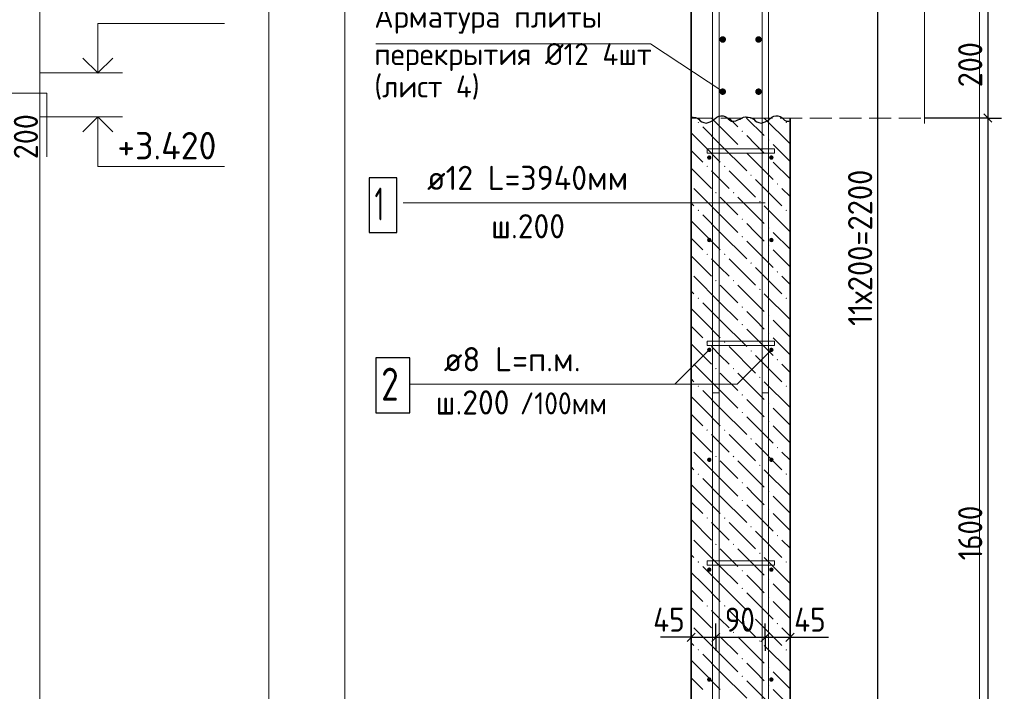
# Model space of a CAD drawing. Header units: millimetres. Extents: x 0 to 21000, y -5 to 14850.
# Tile 29 of 35: x 11409 to 15889, y 6192 to 9248. Entities that reach past the tile are written whole.
import ezdxf

# ---------------------------------------------------------------- set-up
doc = ezdxf.new("R2010")
doc.units = ezdxf.units.MM
doc.linetypes.add('______2', pattern=[135, 100, -35])
for name, color, linetype, lineweight in [('Standard', 7, 'Continuous', 25), ('Выпуски арматуры Г-обр.', 7, 'Continuous', 25), ('Позиционная метка линия выноска', 7, 'Continuous', 13), ('Примечания', 7, 'Continuous', 13), ('Размерная линия_ общее', 7, 'Continuous', 13), ('Стена обрамление Г-обр.', 7, 'Continuous', 25), ('Стена фоновая арматура У1', 7, 'Continuous', 25), ('Стена фоновая арматура Х1', 7, 'Continuous', 25), ('Стена фоновая затяжка С-обр.', 7, 'Continuous', 25)]:
    doc.layers.add(name, color=color, linetype=linetype, lineweight=lineweight)
doc.layers.add('ЖБ Перекрытие верхний уровень', color=7, linetype='Continuous', lineweight=25, true_color=0xe0e0ff)
doc.layers.add('ЖБ Стена верхний уровень', color=7, linetype='Continuous', lineweight=25, true_color=0x006e00)
doc.layers.add('Размерная выноска', color=7, linetype='Continuous')
doc.styles.add('ISOCPEUR', font='txt')

msp = doc.modelspace()

# ---------------------------------------------------------------- hatches: boundary and pattern name
at = {"layer": 'ЖБ Стена верхний уровень', "linetype": 'Continuous', "lineweight": 18, "transparency": 33554687}
for points in [[(14493.4, 8779.9), (14496.6, 8783.2), (14499.9, 8779.9), (14496.6, 8776.7)], [(14893.4, 8779.9), (14896.6, 8783.2), (14899.9, 8779.9), (14896.6, 8776.7)], [(14693.4, 8739.9), (14696.6, 8743.2), (14699.9, 8739.9), (14696.6, 8736.7)], [(14813.4, 8699.9), (14816.6, 8703.2), (14819.9, 8699.9), (14816.6, 8696.7)], [(14693.4, 8659.9), (14696.6, 8663.2), (14699.9, 8659.9), (14696.6, 8656.7)], [(14813.4, 8619.9), (14816.6, 8623.2), (14819.9, 8619.9), (14816.6, 8616.7)], [(14533.4, 8579.9), (14536.6, 8583.2), (14539.8, 8579.9), (14536.6, 8576.7)], [(14613.4, 8579.9), (14616.6, 8583.2), (14619.9, 8579.9), (14616.6, 8576.7)], [(14733.4, 8539.9), (14736.6, 8543.2), (14739.8, 8539.9), (14736.6, 8536.7)], [(14853.4, 8499.9), (14856.6, 8503.2), (14859.9, 8499.9), (14856.6, 8496.7)], [(14573.4, 8459.9), (14576.6, 8463.2), (14579.9, 8459.9), (14576.6, 8456.7)], [(14653.4, 8459.9), (14656.6, 8463.2), (14659.9, 8459.9), (14656.6, 8456.7)], [(14773.4, 8419.9), (14776.6, 8423.2), (14779.9, 8419.9), (14776.6, 8416.7)], [(14493.4, 8379.9), (14496.6, 8383.2), (14499.9, 8379.9), (14496.6, 8376.7)], [(14893.4, 8379.9), (14896.6, 8383.2), (14899.9, 8379.9), (14896.6, 8376.7)], [(14693.4, 8339.9), (14696.6, 8343.2), (14699.9, 8339.9), (14696.6, 8336.7)], [(14813.4, 8299.9), (14816.6, 8303.2), (14819.9, 8299.9), (14816.6, 8296.7)], [(14693.4, 8259.9), (14696.6, 8263.2), (14699.9, 8259.9), (14696.6, 8256.7)], [(14813.4, 8219.9), (14816.6, 8223.2), (14819.9, 8219.9), (14816.6, 8216.7)], [(14533.4, 8179.9), (14536.6, 8183.2), (14539.8, 8179.9), (14536.6, 8176.7)], [(14613.4, 8179.9), (14616.6, 8183.2), (14619.9, 8179.9), (14616.6, 8176.7)], [(14733.4, 8139.9), (14736.6, 8143.2), (14739.8, 8139.9), (14736.6, 8136.7)], [(14853.4, 8099.9), (14856.6, 8103.2), (14859.9, 8099.9), (14856.6, 8096.7)], [(14573.4, 8059.9), (14576.6, 8063.2), (14579.9, 8059.9), (14576.6, 8056.7)], [(14653.4, 8059.9), (14656.6, 8063.2), (14659.9, 8059.9), (14656.6, 8056.7)], [(14773.4, 8019.9), (14776.6, 8023.2), (14779.9, 8019.9), (14776.6, 8016.7)], [(14493.4, 7979.9), (14496.6, 7983.2), (14499.9, 7979.9), (14496.6, 7976.7)], [(14893.4, 7979.9), (14896.6, 7983.2), (14899.9, 7979.9), (14896.6, 7976.7)], [(14693.4, 7939.9), (14696.6, 7943.2), (14699.9, 7939.9), (14696.6, 7936.7)], [(14813.4, 7899.9), (14816.6, 7903.2), (14819.9, 7899.9), (14816.6, 7896.7)], [(14693.4, 7859.9), (14696.6, 7863.2), (14699.9, 7859.9), (14696.6, 7856.7)], [(14813.4, 7819.9), (14816.6, 7823.2), (14819.9, 7819.9), (14816.6, 7816.7)], [(14533.4, 7779.9), (14536.6, 7783.2), (14539.8, 7779.9), (14536.6, 7776.7)], [(14613.4, 7779.9), (14616.6, 7783.2), (14619.9, 7779.9), (14616.6, 7776.7)], [(14733.4, 7739.9), (14736.6, 7743.2), (14739.8, 7739.9), (14736.6, 7736.7)], [(14573.4, 7659.9), (14576.6, 7663.2), (14579.9, 7659.9), (14576.6, 7656.7)], [(14653.4, 7659.9), (14656.6, 7663.2), (14659.9, 7659.9), (14656.6, 7656.7)], [(14853.4, 7699.9), (14856.6, 7703.2), (14859.9, 7699.9), (14856.6, 7696.7)], [(14773.4, 7619.9), (14776.6, 7623.2), (14779.9, 7619.9), (14776.6, 7616.7)], [(14493.4, 7579.9), (14496.6, 7583.2), (14499.9, 7579.9), (14496.6, 7576.7)], [(14893.4, 7579.9), (14896.6, 7583.2), (14899.9, 7579.9), (14896.6, 7576.7)], [(14693.4, 7539.9), (14696.6, 7543.2), (14699.9, 7539.9), (14696.6, 7536.7)], [(14813.4, 7499.9), (14816.6, 7503.2), (14819.9, 7499.9), (14816.6, 7496.7)], [(14693.4, 7459.9), (14696.6, 7463.2), (14699.9, 7459.9), (14696.6, 7456.7)], [(14813.4, 7419.9), (14816.6, 7423.2), (14819.9, 7419.9), (14816.6, 7416.7)], [(14533.4, 7379.9), (14536.6, 7383.2), (14539.8, 7379.9), (14536.6, 7376.7)], [(14613.4, 7379.9), (14616.6, 7383.2), (14619.9, 7379.9), (14616.6, 7376.7)], [(14733.4, 7339.9), (14736.6, 7343.2), (14739.8, 7339.9), (14736.6, 7336.7)], [(14853.4, 7299.9), (14856.6, 7303.2), (14859.9, 7299.9), (14856.6, 7296.7)], [(14573.4, 7259.9), (14576.6, 7263.2), (14579.9, 7259.9), (14576.6, 7256.7)], [(14653.4, 7259.9), (14656.6, 7263.2), (14659.9, 7259.9), (14656.6, 7256.7)], [(14773.4, 7219.9), (14776.6, 7223.2), (14779.9, 7219.9), (14776.6, 7216.7)], [(14493.4, 7179.9), (14496.6, 7183.2), (14499.9, 7179.9), (14496.6, 7176.7)], [(14893.4, 7179.9), (14896.6, 7183.2), (14899.9, 7179.9), (14896.6, 7176.7)], [(14693.4, 7139.9), (14696.6, 7143.2), (14699.9, 7139.9), (14696.6, 7136.7)], [(14813.4, 7099.9), (14816.6, 7103.2), (14819.9, 7099.9), (14816.6, 7096.7)], [(14693.4, 7059.9), (14696.6, 7063.2), (14699.9, 7059.9), (14696.6, 7056.7)], [(14813.4, 7019.9), (14816.6, 7023.2), (14819.9, 7019.9), (14816.6, 7016.7)], [(14533.4, 6979.9), (14536.6, 6983.2), (14539.8, 6979.9), (14536.6, 6976.7)], [(14613.4, 6979.9), (14616.6, 6983.2), (14619.9, 6979.9), (14616.6, 6976.7)], [(14733.4, 6939.9), (14736.6, 6943.2), (14739.8, 6939.9), (14736.6, 6936.7)], [(14853.4, 6899.9), (14856.6, 6903.2), (14859.9, 6899.9), (14856.6, 6896.7)], [(14573.4, 6859.9), (14576.6, 6863.2), (14579.9, 6859.9), (14576.6, 6856.7)], [(14653.4, 6859.9), (14656.6, 6863.2), (14659.9, 6859.9), (14656.6, 6856.7)], [(14773.4, 6819.9), (14776.6, 6823.2), (14779.9, 6819.9), (14776.6, 6816.7)], [(14493.4, 6779.9), (14496.6, 6783.2), (14499.9, 6779.9), (14496.6, 6776.7)], [(14893.4, 6779.9), (14896.6, 6783.2), (14899.9, 6779.9), (14896.6, 6776.7)], [(14693.4, 6739.9), (14696.6, 6743.2), (14699.9, 6739.9), (14696.6, 6736.7)], [(14813.4, 6699.9), (14816.6, 6703.2), (14819.9, 6699.9), (14816.6, 6696.7)], [(14693.4, 6659.9), (14696.6, 6663.2), (14699.9, 6659.9), (14696.6, 6656.7)], [(14813.4, 6619.9), (14816.6, 6623.2), (14819.9, 6619.9), (14816.6, 6616.7)], [(14533.4, 6579.9), (14536.6, 6583.2), (14539.8, 6579.9), (14536.6, 6576.7)], [(14613.4, 6579.9), (14616.6, 6583.2), (14619.9, 6579.9), (14616.6, 6576.7)], [(14733.4, 6539.9), (14736.6, 6543.2), (14739.8, 6539.9), (14736.6, 6536.7)], [(14853.4, 6499.9), (14856.6, 6503.2), (14859.9, 6499.9), (14856.6, 6496.7)], [(14573.4, 6459.9), (14576.6, 6463.2), (14579.9, 6459.9), (14576.6, 6456.7)], [(14653.4, 6459.9), (14656.6, 6463.2), (14659.9, 6459.9), (14656.6, 6456.7)], [(14773.4, 6419.9), (14776.6, 6423.2), (14779.9, 6419.9), (14776.6, 6416.7)], [(14493.4, 6379.9), (14496.6, 6383.2), (14499.9, 6379.9), (14496.6, 6376.7)], [(14893.4, 6379.9), (14896.6, 6383.2), (14899.9, 6379.9), (14896.6, 6376.7)], [(14693.4, 6339.9), (14696.6, 6343.2), (14699.9, 6339.9), (14696.6, 6336.7)], [(14813.4, 6299.9), (14816.6, 6303.2), (14819.9, 6299.9), (14816.6, 6296.7)], [(14693.4, 6259.9), (14696.6, 6263.2), (14699.9, 6259.9), (14696.6, 6256.7)], [(14813.4, 6219.9), (14816.6, 6223.2), (14819.9, 6219.9), (14816.6, 6216.7)]]:
    msp.add_hatch(color=7, dxfattribs=at).paths.add_polyline_path(points, flags=16)
at = {"layer": 'Стена обрамление Г-обр.', "linetype": 'Continuous', "lineweight": 13, "transparency": 33554687}
for points in [[(14622.6, 9157.6), (14621.5, 9163.3), (14618.2, 9168.2), (14613.4, 9171.4), (14607.6, 9172.6), (14601.9, 9171.4), (14597, 9168.2), (14593.8, 9163.3), (14592.6, 9157.6), (14593.8, 9151.8), (14597, 9146.9), (14601.9, 9143.7), (14607.6, 9142.6), (14613.4, 9143.7), (14618.2, 9146.9), (14621.5, 9151.8)], [(14785.6, 9157.6), (14784.4, 9163.3), (14781.2, 9168.2), (14776.3, 9171.4), (14770.6, 9172.6), (14764.9, 9171.4), (14760, 9168.2), (14756.7, 9163.3), (14755.6, 9157.6), (14756.7, 9151.8), (14760, 9146.9), (14764.9, 9143.7), (14770.6, 9142.6), (14776.3, 9143.7), (14781.2, 9146.9), (14784.4, 9151.8)], [(14622.6, 8920.1), (14621.5, 8925.8), (14618.2, 8930.7), (14613.4, 8933.9), (14607.6, 8935.1), (14601.9, 8933.9), (14597, 8930.7), (14593.8, 8925.8), (14592.6, 8920.1), (14593.8, 8914.3), (14597, 8909.4), (14601.9, 8906.2), (14607.6, 8905.1), (14613.4, 8906.2), (14618.2, 8909.4), (14621.5, 8914.3)], [(14785.6, 8920.1), (14784.4, 8925.8), (14781.2, 8930.7), (14776.3, 8933.9), (14770.6, 8935.1), (14764.9, 8933.9), (14760, 8930.7), (14756.7, 8925.8), (14755.6, 8920.1), (14756.7, 8914.3), (14760, 8909.4), (14764.9, 8906.2), (14770.6, 8905.1), (14776.3, 8906.2), (14781.2, 8909.4), (14784.4, 8914.3)]]:
    msp.add_hatch(color=7, dxfattribs=at).paths.add_polyline_path(points)
at = {"layer": 'Стена фоновая арматура У1', "linetype": 'Continuous', "lineweight": 13, "transparency": 33554687}
for points in [[(14556.4, 8620.1), (14555.6, 8623.9), (14553.4, 8627.1), (14550.2, 8629.3), (14546.4, 8630.1), (14542.5, 8629.3), (14539.3, 8627.1), (14537.1, 8623.9), (14536.4, 8620.1), (14537.1, 8616.2), (14539.3, 8613), (14542.5, 8610.8), (14546.4, 8610), (14550.2, 8610.8), (14553.4, 8613), (14555.6, 8616.2)], [(14838.9, 8620.1), (14838.1, 8623.9), (14835.9, 8627.1), (14832.7, 8629.3), (14828.9, 8630.1), (14825, 8629.3), (14821.8, 8627.1), (14819.6, 8623.9), (14818.9, 8620.1), (14819.6, 8616.2), (14821.8, 8613), (14825, 8610.8), (14828.9, 8610), (14832.7, 8610.8), (14835.9, 8613), (14838.1, 8616.2)], [(14556.4, 8245.1), (14555.6, 8248.9), (14553.4, 8252.1), (14550.2, 8254.3), (14546.4, 8255.1), (14542.5, 8254.3), (14539.3, 8252.1), (14537.1, 8248.9), (14536.4, 8245.1), (14537.1, 8241.2), (14539.3, 8238), (14542.5, 8235.8), (14546.4, 8235.1), (14550.2, 8235.8), (14553.4, 8238), (14555.6, 8241.2)], [(14838.9, 8245.1), (14838.1, 8248.9), (14835.9, 8252.1), (14832.7, 8254.3), (14828.9, 8255.1), (14825, 8254.3), (14821.8, 8252.1), (14819.6, 8248.9), (14818.9, 8245.1), (14819.6, 8241.2), (14821.8, 8238), (14825, 8235.8), (14828.9, 8235.1), (14832.7, 8235.8), (14835.9, 8238), (14838.1, 8241.2)], [(14556.4, 7745.1), (14555.6, 7748.9), (14553.4, 7752.1), (14550.2, 7754.3), (14546.4, 7755.1), (14542.5, 7754.3), (14539.3, 7752.1), (14537.1, 7748.9), (14536.4, 7745.1), (14537.1, 7741.2), (14539.3, 7738), (14542.5, 7735.8), (14546.4, 7735.1), (14550.2, 7735.8), (14553.4, 7738), (14555.6, 7741.2)], [(14838.9, 7745.1), (14838.1, 7748.9), (14835.9, 7752.1), (14832.7, 7754.3), (14828.9, 7755.1), (14825, 7754.3), (14821.8, 7752.1), (14819.6, 7748.9), (14818.9, 7745.1), (14819.6, 7741.2), (14821.8, 7738), (14825, 7735.8), (14828.9, 7735.1), (14832.7, 7735.8), (14835.9, 7738), (14838.1, 7741.2)], [(14556.4, 7245.1), (14555.6, 7248.9), (14553.4, 7252.1), (14550.2, 7254.3), (14546.4, 7255.1), (14542.5, 7254.3), (14539.3, 7252.1), (14537.1, 7248.9), (14536.4, 7245.1), (14537.1, 7241.2), (14539.3, 7238), (14542.5, 7235.8), (14546.4, 7235.1), (14550.2, 7235.8), (14553.4, 7238), (14555.6, 7241.2)], [(14838.9, 7245.1), (14838.1, 7248.9), (14835.9, 7252.1), (14832.7, 7254.3), (14828.9, 7255.1), (14825, 7254.3), (14821.8, 7252.1), (14819.6, 7248.9), (14818.9, 7245.1), (14819.6, 7241.2), (14821.8, 7238), (14825, 7235.8), (14828.9, 7235.1), (14832.7, 7235.8), (14835.9, 7238), (14838.1, 7241.2)], [(14556.4, 6745.1), (14555.6, 6748.9), (14553.4, 6752.1), (14550.2, 6754.3), (14546.4, 6755.1), (14542.5, 6754.3), (14539.3, 6752.1), (14537.1, 6748.9), (14536.4, 6745.1), (14537.1, 6741.2), (14539.3, 6738), (14542.5, 6735.8), (14546.4, 6735.1), (14550.2, 6735.8), (14553.4, 6738), (14555.6, 6741.2)], [(14838.9, 6745.1), (14838.1, 6748.9), (14835.9, 6752.1), (14832.7, 6754.3), (14828.9, 6755.1), (14825, 6754.3), (14821.8, 6752.1), (14819.6, 6748.9), (14818.9, 6745.1), (14819.6, 6741.2), (14821.8, 6738), (14825, 6735.8), (14828.9, 6735.1), (14832.7, 6735.8), (14835.9, 6738), (14838.1, 6741.2)], [(14556.4, 6245.1), (14555.6, 6248.9), (14553.4, 6252.1), (14550.2, 6254.3), (14546.4, 6255.1), (14542.5, 6254.3), (14539.3, 6252.1), (14537.1, 6248.9), (14536.4, 6245.1), (14537.1, 6241.2), (14539.3, 6238), (14542.5, 6235.8), (14546.4, 6235.1), (14550.2, 6235.8), (14553.4, 6238), (14555.6, 6241.2)], [(14838.9, 6245.1), (14838.1, 6248.9), (14835.9, 6252.1), (14832.7, 6254.3), (14828.9, 6255.1), (14825, 6254.3), (14821.8, 6252.1), (14819.6, 6248.9), (14818.9, 6245.1), (14819.6, 6241.2), (14821.8, 6238), (14825, 6235.8), (14828.9, 6235.1), (14832.7, 6235.8), (14835.9, 6238), (14838.1, 6241.2)]]:
    msp.add_hatch(color=7, dxfattribs=at).paths.add_polyline_path(points)

# ---------------------------------------------------------------- linework, layer by layer
at = {"layer": 'Standard', "color": 7, "linetype": 'Continuous', "lineweight": -3, "transparency": 33554687}
for p, q in [((15312.8, 5750.1), (15312.8, 11250)), ((15813.8, 9300), (15813.8, 8800)), ((15813.8, 8800), (15813.8, 5050.1)), ((14463.9, 6437.6), (14426.4, 6437.6)), ((14463.9, 6437.6), (14576.4, 6437.6)), ((14576.4, 6437.6), (14801.3, 6437.6)), ((14801.3, 6437.6), (14913.9, 6437.6)), ((14913.9, 6437.6), (14951.4, 6437.6))]:
    msp.add_line(p, q, dxfattribs=at)
at = {"layer": 'Standard', "color": 7, "linetype": 'Continuous', "lineweight": 13, "transparency": 33554687}
for p, q in [((11877.1, 9005), (11502.1, 9005)), ((11877.1, 8805), (11502.1, 8805))]:
    msp.add_line(p, q, dxfattribs=at)
at = {"layer": 'Standard', "color": 251, "linetype": 'Continuous', "lineweight": -3, "true_color": 0x656565, "transparency": 33554687}
for p, q in [((15813.8, 8800), (15751.3, 8800)), ((15813.8, 8800), (15876.3, 8800)), ((14463.9, 6437.6), (14463.9, 6500.1)), ((14576.4, 6437.6), (14576.4, 6500.1)), ((14801.3, 6437.6), (14801.3, 6500.1)), ((14913.9, 6437.6), (14913.9, 6500.1)), ((14463.9, 6437.6), (14463.9, 6375.1)), ((14576.4, 6437.6), (14576.4, 6375.1)), ((14801.3, 6437.6), (14801.3, 6375.1)), ((14913.9, 6437.6), (14913.9, 6375.1))]:
    msp.add_line(p, q, dxfattribs=at)
at = {"layer": 'Standard', "color": 7, "linetype": 'Continuous', "lineweight": 25, "transparency": 33554687}
for p, q in [((15795.1, 8818.8), (15832.6, 8781.3)), ((14445.1, 6418.8), (14482.6, 6456.3)), ((14557.6, 6418.8), (14595.1, 6456.3)), ((14782.6, 6418.8), (14820.1, 6456.3)), ((14895.1, 6418.8), (14932.6, 6456.3))]:
    msp.add_line(p, q, dxfattribs=at)
at = {"layer": 'Standard', "color": 7, "linetype": 'Continuous', "lineweight": 13, "transparency": 33554687}
for points in [[(21000, 14850), (11500, 14850), (11500, 3000), (21000, 3000), (21000, 14850)], [(11764.6, 9005), (11764.6, 9230), (12340.2, 9230)], [(11764.6, 8805), (11764.6, 8580), (12340.2, 8580)]]:
    msp.add_lwpolyline(points, dxfattribs=at)
at = {"layer": 'Standard', "color": 254, "linetype": 'Continuous', "lineweight": 18, "true_color": 0xc4c4ff, "transparency": 33554687}
msp.add_lwpolyline([(12887.8, 3447.6), (15775.3, 3447.6), (15775.3, 12925.1), (12887.8, 12925.1), (12887.8, 3447.6)], dxfattribs=at)
at = {"layer": 'Standard', "color": 7, "linetype": 'Continuous', "lineweight": 35, "transparency": 33554687}
for points in [[(11696.5, 9073.1), (11764.6, 9005), (11832.7, 9073.1)], [(11696.5, 8737), (11764.6, 8805), (11832.7, 8737)]]:
    msp.add_lwpolyline(points, dxfattribs=at)
at = {"layer": 'Standard', "color": 251, "linetype": 'Continuous', "lineweight": -3, "true_color": 0x656565, "transparency": 33554687}
msp.add_lwpolyline([(15813.8, 8800), (15805.3, 8800), (15805.3, 8800), (15805.3, 8800), (15805.3, 8800), (15525.3, 8800)], dxfattribs=at)
at = {"layer": 'Выпуски арматуры Г-обр.', "color": 251, "linetype": '______2', "lineweight": 13, "true_color": 0x656565, "transparency": 33554687}
for points in [[(14591.4, 7550), (14591.4, 4360.5), (14588.7, 4341.6), (14582.3, 4322), (14572.2, 4304), (14559.8, 4289.1), (14544.9, 4276.7), (14526.9, 4266.6), (14507.3, 4260.2), (14488.4, 4257.6), (14073.9, 4257.6), (14073.9, 4287.6), (14486.4, 4287.6), (14500.5, 4289.5), (14514.7, 4294.2), (14527.8, 4301.5), (14538.5, 4310.4), (14547.4, 4321.1), (14554.7, 4334.2), (14559.4, 4348.4), (14561.4, 4362.5), (14561.4, 7550), (14591.4, 7550)], [(14816.3, 7550), (14816.3, 4362.5), (14818.3, 4348.4), (14823, 4334.2), (14830.3, 4321.1), (14839.2, 4310.4), (14849.9, 4301.5), (14863, 4294.2), (14877.2, 4289.5), (14891.3, 4287.6), (15303.8, 4287.6), (15303.8, 4257.6), (14889.3, 4257.6), (14870.4, 4260.2), (14850.8, 4266.6), (14832.8, 4276.7), (14817.9, 4289.1), (14805.5, 4304), (14795.4, 4322), (14789, 4341.6), (14786.3, 4360.5), (14786.3, 7550), (14816.3, 7550)]]:
    msp.add_lwpolyline(points, dxfattribs=at)
at = {"layer": 'ЖБ Перекрытие верхний уровень', "color": 7, "linetype": '______2', "lineweight": 18, "transparency": 33554687}
for p, q in [((14463.9, 9300), (14463.9, 8800)), ((14463.9, 8800), (15525.3, 8800))]:
    msp.add_line(p, q, dxfattribs=at)
at = {"layer": 'ЖБ Стена верхний уровень', "color": 7, "linetype": 'Continuous', "lineweight": 35, "transparency": 33554687}
for p, q in [((14463.9, 11900), (14463.9, 5050.1)), ((14913.9, 5050.1), (14913.9, 8800))]:
    msp.add_line(p, q, dxfattribs=at)
at = {"layer": 'ЖБ Стена верхний уровень', "color": 9, "linetype": 'Continuous', "lineweight": 18, "true_color": 0xc7c7c7, "transparency": 33554687}
for p, q in [((14476.5, 8800), (14476.6, 8799.9)), ((14596.6, 8759.9), (14556.5, 8800)), ((14636.5, 8800), (14676.6, 8759.9)), ((14716.5, 8800), (14796.6, 8719.9)), ((14913.9, 8682.7), (14796.6, 8799.9)), ((14876.5, 8800), (14876.6, 8799.9)), ((14516.6, 8759.9), (14596.6, 8679.9)), ((14596.6, 8759.9), (14676.6, 8679.9)), ((14516.6, 8679.9), (14463.9, 8732.7)), ((14756.6, 8679.9), (14716.6, 8719.9)), ((14463.9, 8652.7), (14516.6, 8599.9)), ((14516.6, 8679.9), (14596.6, 8599.9)), ((14596.6, 8679.9), (14716.6, 8559.9)), ((14796.6, 8639.9), (14756.6, 8679.9)), ((14836.6, 8679.9), (14913.9, 8602.7)), ((14716.6, 8639.9), (14836.6, 8519.9)), ((14463.9, 8572.7), (14556.6, 8479.9)), ((14596.6, 8519.9), (14556.6, 8559.9)), ((14636.6, 8559.9), (14756.6, 8439.9)), ((14836.6, 8599.9), (14913.9, 8522.7)), ((14636.6, 8479.9), (14596.6, 8519.9)), ((14756.6, 8519.9), (14876.6, 8399.9)), ((14596.6, 8359.9), (14476.6, 8479.9)), ((14913.9, 8442.7), (14876.6, 8479.9)), ((14596.6, 8439.9), (14676.6, 8359.9)), ((14676.6, 8439.9), (14796.6, 8319.9)), ((14463.9, 8412.7), (14476.6, 8399.9)), ((14913.9, 8282.7), (14796.6, 8399.9)), ((14516.6, 8359.9), (14596.6, 8279.9)), ((14596.6, 8359.9), (14676.6, 8279.9)), ((14516.6, 8279.9), (14463.9, 8332.7)), ((14756.6, 8279.9), (14716.6, 8319.9)), ((14463.9, 8252.7), (14516.6, 8199.9)), ((14516.6, 8279.9), (14596.6, 8199.9)), ((14596.6, 8279.9), (14716.6, 8159.9)), ((14796.6, 8239.9), (14756.6, 8279.9)), ((14836.6, 8279.9), (14913.9, 8202.7)), ((14716.6, 8239.9), (14836.6, 8119.9)), ((14836.6, 8199.9), (14913.9, 8122.7)), ((14463.9, 8172.7), (14556.6, 8079.9)), ((14596.6, 8119.9), (14556.6, 8159.9)), ((14636.6, 8159.9), (14756.6, 8039.9)), ((14636.6, 8079.9), (14596.6, 8119.9)), ((14756.6, 8119.9), (14876.6, 7999.9)), ((14596.6, 7959.9), (14476.6, 8079.9)), ((14913.9, 8042.7), (14876.6, 8079.9)), ((14596.6, 8039.9), (14676.6, 7959.9)), ((14676.6, 8039.9), (14796.6, 7919.9)), ((14463.9, 8012.7), (14476.6, 7999.9)), ((14913.9, 7882.7), (14796.6, 7999.9)), ((14516.6, 7879.9), (14463.9, 7932.7)), ((14516.6, 7959.9), (14596.6, 7879.9)), ((14596.6, 7959.9), (14676.6, 7879.9)), ((14756.6, 7879.9), (14716.6, 7919.9)), ((14463.9, 7852.7), (14516.6, 7799.9)), ((14516.6, 7879.9), (14596.6, 7799.9)), ((14596.6, 7879.9), (14716.6, 7759.9)), ((14796.6, 7839.9), (14756.6, 7879.9)), ((14836.6, 7879.9), (14913.9, 7802.7)), ((14716.6, 7839.9), (14836.6, 7719.9)), ((14836.6, 7799.9), (14913.9, 7722.7)), ((14463.9, 7772.7), (14556.6, 7679.9)), ((14596.6, 7719.9), (14556.6, 7759.9)), ((14636.6, 7759.9), (14756.6, 7639.9)), ((14636.6, 7679.9), (14596.6, 7719.9)), ((14756.6, 7719.9), (14876.6, 7599.9)), ((14596.6, 7559.9), (14476.6, 7679.9)), ((14913.9, 7642.7), (14876.6, 7679.9)), ((14596.6, 7639.9), (14676.6, 7559.9)), ((14676.6, 7639.9), (14796.6, 7519.9)), ((14463.9, 7612.7), (14476.6, 7599.9)), ((14913.9, 7482.7), (14796.6, 7599.9)), ((14516.6, 7479.9), (14463.9, 7532.7)), ((14516.6, 7559.9), (14596.6, 7479.9)), ((14596.6, 7559.9), (14676.6, 7479.9)), ((14756.6, 7479.9), (14716.6, 7519.9)), ((14463.9, 7452.7), (14516.6, 7399.9)), ((14516.6, 7479.9), (14596.6, 7399.9)), ((14596.6, 7479.9), (14716.6, 7359.9)), ((14716.6, 7439.9), (14836.6, 7319.9)), ((14796.6, 7439.9), (14756.6, 7479.9)), ((14836.6, 7479.9), (14913.9, 7402.7)), ((14836.6, 7399.9), (14913.9, 7322.7)), ((14463.9, 7372.7), (14556.6, 7279.9)), ((14596.6, 7319.9), (14556.6, 7359.9)), ((14636.6, 7359.9), (14756.6, 7239.9)), ((14636.6, 7279.9), (14596.6, 7319.9)), ((14756.6, 7319.9), (14876.6, 7199.9)), ((14596.6, 7159.9), (14476.6, 7279.9)), ((14913.9, 7242.7), (14876.6, 7279.9)), ((14596.6, 7239.9), (14676.6, 7159.9)), ((14676.6, 7239.9), (14796.6, 7119.9)), ((14463.9, 7212.7), (14476.6, 7199.9)), ((14913.9, 7082.7), (14796.6, 7199.9)), ((14516.6, 7079.9), (14463.9, 7132.7)), ((14516.6, 7159.9), (14596.6, 7079.9)), ((14596.6, 7159.9), (14676.6, 7079.9)), ((14516.6, 7079.9), (14596.6, 6999.9)), ((14596.6, 7079.9), (14716.6, 6959.9)), ((14756.6, 7079.9), (14716.6, 7119.9)), ((14796.6, 7039.9), (14756.6, 7079.9)), ((14836.6, 7079.9), (14913.9, 7002.7)), ((14463.9, 7052.7), (14516.6, 6999.9)), ((14716.6, 7039.9), (14836.6, 6919.9)), ((14836.6, 6999.9), (14913.9, 6922.7)), ((14463.9, 6972.7), (14556.6, 6879.9)), ((14596.6, 6919.9), (14556.6, 6959.9)), ((14636.6, 6959.9), (14756.6, 6839.9)), ((14636.6, 6879.9), (14596.6, 6919.9)), ((14756.6, 6919.9), (14876.6, 6799.9)), ((14596.6, 6759.9), (14476.6, 6879.9)), ((14913.9, 6842.7), (14876.6, 6879.9)), ((14463.9, 6812.7), (14476.6, 6799.9)), ((14596.6, 6839.9), (14676.6, 6759.9)), ((14676.6, 6839.9), (14796.6, 6719.9)), ((14913.9, 6682.7), (14796.6, 6799.9)), ((14516.6, 6679.9), (14463.9, 6732.7)), ((14516.6, 6759.9), (14596.6, 6679.9)), ((14596.6, 6759.9), (14676.6, 6679.9)), ((14516.6, 6679.9), (14596.6, 6599.9)), ((14596.6, 6679.9), (14716.6, 6559.9)), ((14756.6, 6679.9), (14716.6, 6719.9)), ((14796.6, 6639.9), (14756.6, 6679.9)), ((14836.6, 6679.9), (14913.9, 6602.7)), ((14463.9, 6652.7), (14516.6, 6599.9)), ((14716.6, 6639.9), (14836.6, 6519.9)), ((14836.6, 6599.9), (14913.9, 6522.7)), ((14463.9, 6572.7), (14556.6, 6479.9)), ((14596.6, 6519.9), (14556.6, 6559.9)), ((14636.6, 6559.9), (14756.6, 6439.9)), ((14636.6, 6479.9), (14596.6, 6519.9)), ((14756.6, 6519.9), (14876.6, 6399.9)), ((14596.6, 6359.9), (14476.6, 6479.9)), ((14913.9, 6442.7), (14876.6, 6479.9)), ((14463.9, 6412.7), (14476.6, 6399.9)), ((14596.6, 6439.9), (14676.6, 6359.9)), ((14676.6, 6439.9), (14796.6, 6319.9)), ((14913.9, 6282.7), (14796.6, 6399.9)), ((14516.6, 6279.9), (14463.9, 6332.7)), ((14516.6, 6359.9), (14596.6, 6279.9)), ((14596.6, 6359.9), (14676.6, 6279.9)), ((14756.6, 6279.9), (14716.6, 6319.9)), ((14516.6, 6279.9), (14596.6, 6199.9)), ((14596.6, 6279.9), (14716.6, 6159.9)), ((14796.6, 6239.9), (14756.6, 6279.9)), ((14836.6, 6279.9), (14913.9, 6202.7)), ((14463.9, 6252.7), (14516.6, 6199.9)), ((14716.6, 6239.9), (14836.6, 6119.9)), ((14836.6, 6199.9), (14913.9, 6122.7))]:
    msp.add_line(p, q, dxfattribs=at)
at = {"layer": 'Позиционная метка линия выноска', "color": 7, "linetype": 'Continuous', "lineweight": 18, "transparency": 33554687}
msp.add_line((12542.8, 5050.1), (12542.8, 14850), dxfattribs=at)
at = {"layer": 'Позиционная метка линия выноска', "color": 7, "linetype": 'Continuous', "lineweight": 13, "transparency": 33554687}
msp.add_line((13153.4, 8414.1), (14801.3, 8414.1), dxfattribs=at)
for points in [[(13028.4, 9138.3), (14278.4, 9138.3), (14607.6, 8920.1)], [(13183.4, 7589), (14672.8, 7589), (14828.9, 7745.1)], [(13288.4, 7589), (14390.3, 7589), (14546.4, 7745.1)]]:
    msp.add_lwpolyline(points, dxfattribs=at)
at = {"layer": 'Примечания', "color": 7, "linetype": 'Continuous', "lineweight": 13, "transparency": 33554687}
msp.add_lwpolyline([(11332.8, 8913.2), (11532.8, 8913.2), (11532.8, 8623.2)], dxfattribs=at)
at = {"layer": 'Примечания', "color": 7, "linetype": 'Continuous', "lineweight": 25, "transparency": 33554687}
for points in [[(14463.9, 8804.4), (14473.1, 8804.6), (14483.1, 8803.1), (14492.1, 8799.8), (14499.4, 8794.4), (14505.6, 8787.9), (14512.9, 8782.4), (14522.1, 8779.1), (14531.9, 8777.2), (14541.6, 8779.4), (14550.6, 8782.9), (14559.4, 8786.9), (14566.9, 8792.3), (14573.9, 8798), (14580.9, 8803.7), (14589.4, 8808.2), (14598.9, 8810.6), (14608.9, 8810.3), (14618.6, 8807.6), (14625.9, 8802.3), (14632.4, 8796), (14639.4, 8790.3), (14647.9, 8786.1), (14657.9, 8785.1), (14667.6, 8787.5), (14676.4, 8791.3), (14684.9, 8795.6), (14693.6, 8799.7), (14702.1, 8803.7), (14711.9, 8805.6), (14713.9, 8805.8)], [(14713.9, 8804.4), (14723.1, 8804.6), (14733.1, 8803.1), (14742.1, 8799.8), (14749.4, 8794.4), (14755.6, 8787.9), (14762.9, 8782.4), (14772.1, 8779.1), (14781.9, 8777.2), (14791.6, 8779.4), (14800.6, 8782.9), (14809.4, 8786.9), (14816.9, 8792.3), (14823.9, 8798), (14830.9, 8803.7), (14839.4, 8808.2), (14848.9, 8810.6), (14858.9, 8810.3), (14868.6, 8807.6), (14875.9, 8802.3), (14882.4, 8796), (14889.4, 8790.3), (14897.9, 8786.1), (14907.9, 8785.1), (14913.9, 8786.6)]]:
    msp.add_lwpolyline(points, dxfattribs=at)
at = {"layer": 'Размерная выноска', "color": 7, "linetype": 'Continuous', "lineweight": 13, "transparency": 33554687}
msp.add_line((15525.3, 8775.1), (15525.3, 9325.1), dxfattribs=at)
at = {"layer": 'Размерная выноска', "color": 7, "linetype": 'Continuous', "lineweight": -3, "transparency": 33554687}
for p, q in [((14463.9, 6437.6), (14323.9, 6437.6)), ((14913.9, 6437.6), (15088.9, 6437.6))]:
    msp.add_line(p, q, dxfattribs=at)
at = {"layer": 'Стена фоновая арматура У1', "color": 7, "linetype": 'Continuous', "lineweight": 25, "transparency": 33554687}
msp.add_lwpolyline([(13028.4, 7459), (13183.4, 7459), (13183.4, 7709), (13028.4, 7709), (13028.4, 7459)], dxfattribs=at)
at = {"layer": 'Стена фоновая арматура Х1', "color": 7, "linetype": 'Continuous', "lineweight": 18, "transparency": 33554687}
for points in [[(14786.3, 5050.1), (14786.3, 12137.6), (14784.4, 12151.7), (14779.7, 12165.9), (14772.4, 12179), (14763.5, 12189.7), (14752.8, 12198.6), (14739.7, 12205.9), (14725.5, 12210.6), (14711.4, 12212.6), (13211.3, 12212.6), (13211.3, 12242.6), (14713.4, 12242.6), (14732.3, 12239.9), (14751.9, 12233.5), (14769.9, 12223.4), (14784.8, 12211), (14797.2, 12196.1), (14807.3, 12178.1), (14813.7, 12158.5), (14816.3, 12139.6), (14816.3, 5050.1), (14786.3, 5050.1)], [(14561.4, 5050.1), (14561.4, 12087.6), (14559.4, 12101.7), (14554.7, 12115.9), (14547.4, 12129), (14538.5, 12139.7), (14527.9, 12148.6), (14514.8, 12155.9), (14500.5, 12160.6), (14486.4, 12162.6), (13122.8, 12162.6), (13122.8, 12192.6), (14488.5, 12192.6), (14507.3, 12189.9), (14526.9, 12183.5), (14544.9, 12173.4), (14559.8, 12161), (14572.2, 12146.1), (14582.3, 12128.1), (14588.8, 12108.5), (14591.4, 12089.6), (14591.4, 5050.1), (14561.4, 5050.1)]]:
    msp.add_lwpolyline(points, dxfattribs=at)
at = {"layer": 'Стена фоновая арматура Х1', "color": 7, "linetype": 'Continuous', "lineweight": 25, "transparency": 33554687}
msp.add_lwpolyline([(12999.1, 8278.6), (13124.1, 8278.6), (13124.1, 8528.6), (12999.1, 8528.6), (12999.1, 8278.6)], dxfattribs=at)
at = {"layer": 'Стена фоновая затяжка С-обр.', "color": 98, "linetype": 'Continuous', "lineweight": 13, "true_color": 0x005000, "transparency": 33554687}
for points in [[(14536.4, 8660), (14843.9, 8660), (14843.9, 8640.1), (14536.4, 8640.1), (14536.4, 8660)], [(14536.4, 7785.1), (14843.9, 7785.1), (14843.9, 7765.1), (14536.4, 7765.1), (14536.4, 7785.1)], [(14536.4, 6785.1), (14843.9, 6785.1), (14843.9, 6765.1), (14536.4, 6765.1), (14536.4, 6785.1)]]:
    msp.add_lwpolyline(points, dxfattribs=at)

# ---------------------------------------------------------------- texts
at = {"layer": 'Standard', "color": 7, "linetype": 'Continuous', "lineweight": 18, "transparency": 33554687, "char_height": 100, "attachment_point": 7, "style": 'ISOCPEUR'}
for s, insert, width in [('\\W0.98;Арматура плиты', (13022.1, 9183.8), 1118.541), ('\\W0.97;перекрытия Ø12 4шт', (13022.1, 9013.8), 1377.928), ('\\W0.96;(лист 4)', (13022.1, 8883.8), 557.93), ('\\W0.91;/100мм', (13684.5, 7451.7), 465.383)]:
    msp.add_mtext(s, dxfattribs=dict(at, insert=insert, width=width))
at = {"layer": 'Standard', "color": 7, "linetype": 'Continuous', "lineweight": 25, "transparency": 33554687, "char_height": 110, "attachment_point": 7, "rotation": 90, "style": 'ISOCPEUR'}
for s, insert, width in [('\\W0.91;200', (15788.8, 8940.1), 280.99), ('\\W0.92;11х200=2200', (15287.8, 7854), 853.242), ('\\W0.87;1600', (15788.8, 6787.6), 333.451)]:
    msp.add_mtext(s, dxfattribs=dict(at, insert=insert, width=width))
at = {"layer": 'Standard', "color": 7, "linetype": 'Continuous', "lineweight": 25, "transparency": 33554687, "attachment_point": 7, "style": 'ISOCPEUR'}
for s, insert, char_height, width in [('\\W0.95;+3.420', (11852.7, 8611.7), 125, 546.537), ('\\W0.88;45', (14291.1, 6462.6), 110, 213.39), ('\\W0.87;90', (14617.4, 6462.6), 110, 201.962), ('\\W0.88;45', (14932.6, 6462.6), 110, 213.394)]:
    msp.add_mtext(s, dxfattribs=dict(at, insert=insert, char_height=char_height, width=width))
at = {"layer": 'Размерная линия_ общее', "color": 7, "linetype": 'Continuous', "lineweight": 25, "transparency": 33554687, "insert": (11491.7, 8612.4), "char_height": 110, "width": 280.994, "attachment_point": 7, "rotation": 90, "style": 'ISOCPEUR'}
msp.add_mtext('\\W0.91;200', dxfattribs=at)
at = {"layer": 'Стена фоновая арматура У1', "color": 7, "linetype": 'Continuous', "lineweight": 13, "transparency": 33554687, "attachment_point": 7, "style": 'ISOCPEUR'}
for s, insert, char_height, width in [('\\W0.97;ø8 L=п.м. ', (13338.4, 7647.6), 110, 745.932), ('\\W0.78;2', (13053.4, 7514), 150, 163.203), ('\\W0.95;ш.200 ', (13301.3, 7451), 110, 481.065)]:
    msp.add_mtext(s, dxfattribs=dict(at, insert=insert, char_height=char_height, width=width))
at = {"layer": 'Стена фоновая арматура Х1', "color": 7, "linetype": 'Continuous', "lineweight": 13, "transparency": 33554687, "attachment_point": 7, "style": 'ISOCPEUR'}
for s, insert, char_height, width in [('\\W0.96;ø12 L=3940мм ', (13262.3, 8472.8), 110, 1064.21), ('\\W0.56;1', (13024.1, 8333.6), 150, 116.667), ('\\W0.95;ш.200 ', (13553.8, 8252.8), 110, 481.061)]:
    msp.add_mtext(s, dxfattribs=dict(at, insert=insert, char_height=char_height, width=width))

doc.saveas('drawing.dxf')
